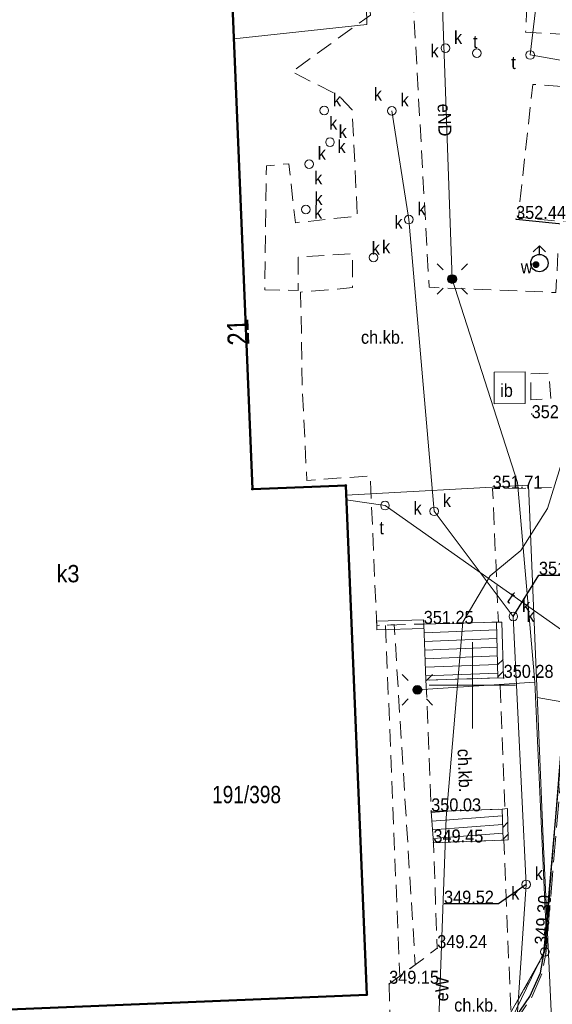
# Model space of a CAD drawing. Header units: metres. Extents: x 6605396 to 6605688, y 5559202 to 5559407.
# Tile 6 of 12: x 6605574 to 6605605, y 5559282 to 5559338. Entities that reach past the tile are written whole.
import ezdxf

# ---------------------------------------------------------------- set-up
doc = ezdxf.new("R2010")
doc.units = ezdxf.units.M
doc.header["$MEASUREMENT"] = 0
for name, pattern in [('1.0_0.5', [1.5, 1, -0.5]), ('1.5_0.5', [2, 1.5, -0.5]), ('219-500', [0]), ('egug-500', [1, 0.5, -0.5])]:
    doc.linetypes.add(name, pattern=pattern)
doc.layers.get('0').update_dxf_attribs({"color": 2, "linetype": 'CONTINUOUS', "lineweight": 5})
for name, color, linetype in [('202-punkt graniczny', 7, 'CONTINUOUS'), ('211-numer działki ewidencyjnej', 7, 'CONTINUOUS'), ('218-kontur użytku gruntowego', 7, 'CONTINUOUS'), ('219-działka ewidencyjna', 7, 'CONTINUOUS'), ('238-Punkt adresowy budynku', 7, 'CONTINUOUS'), ('312-budynek ewidencyjny', 7, 'CONTINUOUS'), ('312-oznaczenie budynku ewidencyjnego-Atr117', 7, 'CONTINUOUS'), ('chodnik', 7, 'CONTINUOUS'), ('chodnik-Atr17', 7, 'CONTINUOUS'), ('hydrant', 7, 'CONTINUOUS'), ('inna budowla', 7, 'CONTINUOUS'), ('inna budowla-Atr17', 7, 'CONTINUOUS'), ('jezdnia', 7, 'CONTINUOUS'), ('komora podziemna', 7, 'CONTINUOUS'), ('krawężnik', 7, 'CONTINUOUS'), ('maszt oświetleniowy', 7, 'CONTINUOUS'), ('pikieta naturalna', 7, 'CONTINUOUS'), ('pikieta naturalna-Atr2', 7, 'CONTINUOUS'), ('pikieta sztuczna', 7, 'CONTINUOUS'), ('pikieta sztuczna-Atr2', 7, 'CONTINUOUS'), ('przewód elektroenergetyczny podziemny', 7, 'CONTINUOUS'), ('przewód elektroenergetyczny podziemny-Atr1', 7, 'CONTINUOUS'), ('przewód gazowy', 7, 'CONTINUOUS'), ('przewód kanalizacyjny', 7, 'CONTINUOUS'), ('przewód telekomunikacyjny podziemny', 7, 'CONTINUOUS'), ('przewód telekomunikacyjny podziemny-Atr1', 7, 'CONTINUOUS'), ('Punkt budynku', 7, 'CONTINUOUS'), ('rzedna', 7, 'CONTINUOUS'), ('rzedna-Atr2', 7, 'CONTINUOUS'), ('schody w ciągu komunikacyjnym', 7, 'CONTINUOUS'), ('studnia kanalizacyjna', 7, 'CONTINUOUS'), ('studnia kanalizacyjna-Atr17', 7, 'CONTINUOUS'), ('Wstawianie ramki sekcyjnej z opisem', 7, 'CONTINUOUS'), ('właz do komory lub kanału - okrągły', 7, 'CONTINUOUS'), ('właz do komory lub kanału - okrągły-Atr17', 7, 'CONTINUOUS'), ('zasuwa lub zawór', 7, 'CONTINUOUS'), ('zasuwa lub zawór-Atr17', 7, 'CONTINUOUS'), ('ściana oporowa (linia)', 7, 'CONTINUOUS'), ('ściana oporowa (poligon)', 7, 'CONTINUOUS')]:
    doc.layers.add(name, color=color, linetype=linetype)
doc.styles.get("Standard").update_dxf_attribs({"font": 'Working1250.shx', "width": 0.75})
doc.linetypes.add('otdn_500_short', pattern='A,2.5,0,[21,ksztalty.shx,S=0.5,R=0,X=-1,Y=0],0.5', length=3)

# ---------------------------------------------------------------- blocks, each defined once
blk = doc.blocks.new('PUNKTBUD')
at = {"color": 0}
blk.add_circle((0, 0), 0.045, dxfattribs=at)
blk = doc.blocks.new('202')
at = {"color": 0, "linetype": 'Continuous', "lineweight": 0}
blk.add_circle((0, 0), 0.25, dxfattribs=at)
blk = doc.blocks.new('US15')
at = {"color": 0, "linetype": 'Continuous', "lineweight": 13}
blk.add_circle((0, 0), 0.25, dxfattribs=at)
blk = doc.blocks.new('US22')
at = {"color": 0, "linetype": 'Continuous', "lineweight": 13}
blk.add_circle((0, 0), 0.25, dxfattribs=at)
blk = doc.blocks.new('SUEM')
at = {"linetype": 'Continuous'}
h = blk.add_hatch(color=0, dxfattribs=at)
h.dxf.hatch_style = 1
edge = h.paths.add_edge_path()
edge.add_arc((0, 0), 0.25, 0, 360)
at = {"color": 0, "linetype": 'Continuous'}
for p, q in [((-0.53, 0.531), (-0.882, 0.885)), ((0.532, 0.531), (0.884, 0.885)), ((-0.53, -0.53), (-0.882, -0.883)), ((0.532, -0.53), (0.884, -0.883))]:
    blk.add_line(p, q, dxfattribs=at)
blk.add_circle((0, 0), 0.25, dxfattribs=at)
blk = doc.blocks.new('SUWH')
at = {"color": 0, "linetype": 'Continuous'}
for p in [(-0.354, 0.646), (0, 0.5), (0.354, 0.646)]:
    blk.add_line(p, (0, 1), dxfattribs=at)
blk.add_circle((0, 0), 0.5, dxfattribs=at)
blk = doc.blocks.new('US25')
at = {"linetype": 'Continuous', "lineweight": 0}
h = blk.add_hatch(color=0, dxfattribs=at)
edge = h.paths.add_edge_path()
edge.add_arc((0, 0), 0.2, 0, 360)
blk = doc.blocks.new('PW01')
at = {"linetype": 'Continuous', "lineweight": 13}
h = blk.add_hatch(color=0, dxfattribs=at)
edge = h.paths.add_edge_path()
edge.add_arc((0, 0), 0.045, 0, 360)

msp = doc.modelspace()

# ---------------------------------------------------------------- linework, layer by layer
at = {"layer": '218-kontur użytku gruntowego', "color": 3, "linetype": 'egug-500', "lineweight": 18, "flags": 128}
for points in [[(6605609.72, 5559354.26), (6605604.2, 5559284.6)], [(6605604.2, 5559284.6), (6605609.72, 5559354.26)], [(6605604.2, 5559284.6), (6605597.78, 5559273.2)], [(6605597.78, 5559273.2), (6605604.2, 5559284.6)]]:
    msp.add_lwpolyline(points, dxfattribs=at)
at = {"layer": '219-działka ewidencyjna', "color": 7, "linetype": '219-500', "lineweight": 18, "flags": 128}
for points in [[(6605604.2, 5559284.6), (6605609.72, 5559354.26)], [(6605604.2, 5559284.6), (6605597.78, 5559273.2)]]:
    msp.add_lwpolyline(points, dxfattribs=at)
at = {"layer": '312-budynek ewidencyjny', "color": 7, "linetype": 'Continuous', "lineweight": 50, "flags": 128}
for points in [[(6605585.9, 5559344.9), (6605587.29, 5559311.33)], [(6605587.29, 5559311.33), (6605592.68, 5559311.55)], [(6605592.68, 5559311.55), (6605593.89, 5559282.13)], [(6605593.89, 5559282.13), (6605568.06, 5559281.07)]]:
    msp.add_lwpolyline(points, dxfattribs=at)
at = {"layer": 'chodnik', "color": 7, "linetype": '1.0_0.5', "lineweight": 18, "flags": 128}
for points in [[(6605578.25, 5559347), (6605578.32, 5559345.27), (6605593.55, 5559345.92), (6605594.11, 5559338.72), (6605589.56, 5559335.44), (6605592.25, 5559334.09), (6605593.05, 5559333.25), (6605593.35, 5559327.1), (6605589.77, 5559326.72), (6605589.39, 5559330.13), (6605588.09, 5559330.01), (6605588, 5559322.84), (6605589.93, 5559322.81), (6605589.93, 5559324.73), (6605593.06, 5559324.94), (6605593.08, 5559322.97), (6605590.07, 5559322.71), (6605590.17, 5559317.09), (6605590.25, 5559315.58), (6605590.43, 5559311.83), (6605594.1, 5559312.1), (6605594.47, 5559303.46), (6605597.19, 5559303.54), (6605601.51, 5559303.65), (6605601.17, 5559311.35), (6605605.44, 5559311.45), (6605606.39, 5559311.46), (6605606.71, 5559315.11), (6605606.83, 5559315.56), (6605607.41, 5559323.08), (6605607.5, 5559323.21), (6605607.61, 5559325.02), (6605604.97, 5559325.33), (6605604.83, 5559322.69), (6605597.5, 5559322.99), (6605596.32, 5559344.19), (6605608.96, 5559344.88), (6605609.07, 5559347.98), (6605587.24, 5559347.16)], [(6605608.84, 5559342.6), (6605603.32, 5559342.78), (6605603.08, 5559337.73), (6605608.46, 5559337.44)], [(6605608.16, 5559334.36), (6605603.49, 5559334.71), (6605602.66, 5559327.05), (6605607.56, 5559326.52)], [(6605603.39, 5559316.49), (6605603.39, 5559317.99), (6605604.41, 5559318.03), (6605604.54, 5559316.56)], [(6605594.98, 5559303.46), (6605595.8, 5559283.19), (6605596.7, 5559283.86), (6605595.48, 5559303.51)], [(6605597.32, 5559300.29), (6605597.62, 5559292.71), (6605601.72, 5559292.85), (6605601.89, 5559292.85), (6605601.59, 5559300.4), (6605601.48, 5559300.43)], [(6605595.19, 5559282.75), (6605595.36, 5559276.62), (6605596.12, 5559276.74), (6605597.18, 5559276.97), (6605598.58, 5559277.57), (6605599.92, 5559278.32), (6605601.11, 5559279.23), (6605602.25, 5559280.44), (6605601.83, 5559291.06), (6605601.78, 5559291.05), (6605597.75, 5559290.91), (6605597.97, 5559284.81), (6605596.7, 5559283.86), (6605595.8, 5559283.19)]]:
    msp.add_lwpolyline(points, close=True, dxfattribs=at)
at = {"layer": 'inna budowla', "color": 7, "linetype": 'Continuous', "lineweight": 18, "flags": 128}
msp.add_lwpolyline([(6605601.27, 5559318.08), (6605601.26, 5559316.26), (6605603.06, 5559316.28), (6605603.06, 5559318.1)], close=True, dxfattribs=at)
at = {"layer": 'jezdnia', "color": 7, "linetype": '1.5_0.5', "lineweight": 18, "flags": 128}
msp.add_lwpolyline([(6605569.83, 5559275.53), (6605570.33, 5559261.6), (6605559.04, 5559261.38), (6605559.35, 5559257.42), (6605570.48, 5559257.58), (6605570.53, 5559256.19), (6605590, 5559256.74), (6605589.61, 5559264.93), (6605589.89, 5559266.69), (6605590.37, 5559268.16), (6605590.76, 5559268.9), (6605592.25, 5559270.75), (6605594.22, 5559271.93), (6605596.3, 5559272.88), (6605597.78, 5559273.42), (6605598.73, 5559273.76), (6605599.9, 5559274.21), (6605601.23, 5559274.94), (6605602.45, 5559275.72), (6605603.71, 5559276.78), (6605604.79, 5559277.86), (6605605.7, 5559279.04), (6605606.53, 5559280.33), (6605607.12, 5559281.69), (6605607.54, 5559283.16), (6605609.69, 5559306.63), (6605609.81, 5559307.3), (6605610.33, 5559308.33), (6605610.73, 5559309), (6605611.42, 5559309.83), (6605611.91, 5559310.27), (6605612.77, 5559310.93), (6605613.51, 5559311.2), (6605613.85, 5559311.23), (6605614.22, 5559312.04), (6605606.93, 5559315.54), (6605605.44, 5559298.46), (6605604.25, 5559284.49), (6605604.04, 5559283.39), (6605603.44, 5559281.98), (6605602.3, 5559280.31), (6605601.2, 5559279.15), (6605599.98, 5559278.22), (6605598.62, 5559277.47), (6605597.22, 5559276.88), (6605596.13, 5559276.62), (6605595.35, 5559276.53), (6605593.39, 5559276.34)], close=True, dxfattribs=at)
at = {"layer": 'krawężnik', "color": 7, "linetype": 'Continuous', "lineweight": 25, "flags": 128}
for points in [[(6605602.53, 5559326.93), (6605607.64, 5559326.41)], [(6605599.92, 5559278.32), (6605601.11, 5559279.23), (6605602.25, 5559280.44), (6605603.33, 5559282.02), (6605603.94, 5559283.39), (6605604.13, 5559284.48), (6605605.14, 5559295.9)]]:
    msp.add_lwpolyline(points, dxfattribs=at)
at = {"layer": 'przewód elektroenergetyczny podziemny', "color": 1, "linetype": 'Continuous', "lineweight": 18, "flags": 128}
for points in [[(6605590.942, 5559210.799), (6605591.33, 5559210.93), (6605593.89, 5559237.92), (6605595.99, 5559258.44), (6605597.99, 5559272.92), (6605599.03, 5559274.03), (6605604.31, 5559284.94), (6605603.62, 5559300.19), (6605602.62, 5559311.72), (6605598.84, 5559323.47), (6605598.12, 5559343.5)], [(6605605.78, 5559314.82), (6605604.34, 5559310.22), (6605602.8, 5559307.79), (6605601.04, 5559306.33), (6605599.45, 5559303.65), (6605598.48, 5559292.34), (6605598.06, 5559280.7), (6605596.65, 5559276.26), (6605597.58, 5559272.15), (6605599.05, 5559269.06), (6605604.88, 5559244.04)], [(6605621.3, 5559313.95), (6605619.99, 5559314.56), (6605617.33, 5559296.9), (6605603.75, 5559299.29)], [(6605569.53, 5559247.24), (6605606.04, 5559249.34), (6605604.09, 5559291.09), (6605603.25, 5559311.57), (6605592.7, 5559310.99)], [(6605603.62, 5559300.19), (6605596.82, 5559299.74)]]:
    msp.add_lwpolyline(points, dxfattribs=at)
at = {"layer": 'przewód gazowy', "color": 52, "linetype": 'Continuous', "lineweight": 18, "flags": 128}
msp.add_lwpolyline([(6605630.42, 5559342.56), (6605593.78, 5559344.42), (6605593.89, 5559338.17), (6605586.21, 5559337.35)], dxfattribs=at)
at = {"layer": 'przewód kanalizacyjny', "color": 34, "linetype": 'Continuous', "lineweight": 18, "flags": 128}
msp.add_lwpolyline([(6605595.35, 5559333.19), (6605596.33, 5559326.9), (6605597.79, 5559310.05), (6605602.37, 5559303.98), (6605603.11, 5559288.5), (6605602.09, 5559273.48)], dxfattribs=at)
at = {"layer": 'przewód telekomunikacyjny podziemny', "color": 30, "linetype": 'Continuous', "lineweight": 18, "flags": 128}
for points in [[(6605605.87, 5559357.58), (6605603.35, 5559336.41), (6605627.64, 5559332.15), (6605648.45, 5559330.45), (6605659.856, 5559325.366)], [(6605613.96, 5559299.94), (6605605.61, 5559302.88), (6605594.95, 5559310.38), (6605592.71, 5559310.72)]]:
    msp.add_lwpolyline(points, dxfattribs=at)
at = {"layer": 'rzedna-Atr2', "color": 7, "flags": 128}
for points in [[(6605602.37, 5559303.98), (6605603.85, 5559306.37), (6605606.704, 5559306.37)], [(6605603.11, 5559288.5), (6605601.51, 5559287.37), (6605598.364, 5559287.37)]]:
    msp.add_lwpolyline(points, dxfattribs=at)
at = {"layer": 'schody w ciągu komunikacyjnym', "color": 7, "linetype": 'Continuous', "lineweight": 18, "flags": 128}
for points in [[(6605597.32, 5559300.29), (6605597.19, 5559303.54), (6605601.4, 5559303.65), (6605601.48, 5559300.43)], [(6605597.62, 5559292.71), (6605597.75, 5559290.91), (6605601.78, 5559291.05), (6605601.72, 5559292.85)]]:
    msp.add_lwpolyline(points, close=True, dxfattribs=at)
for points in [[(6605597.378, 5559303.545), (6605597.19, 5559303.537)], [(6605601.411, 5559303.206), (6605597.21, 5559303.038)], [(6605601.423, 5559302.706), (6605597.23, 5559302.538)], [(6605601.436, 5559302.206), (6605597.25, 5559302.039)], [(6605601.448, 5559301.706), (6605597.27, 5559301.539)], [(6605601.461, 5559301.206), (6605597.29, 5559301.039)], [(6605601.473, 5559300.706), (6605597.31, 5559300.54)], [(6605599.06, 5559292.759), (6605597.624, 5559292.655)], [(6605601.733, 5559292.451), (6605597.66, 5559292.157)], [(6605601.75, 5559291.951), (6605597.696, 5559291.658)], [(6605601.767, 5559291.451), (6605597.732, 5559291.159)]]:
    msp.add_lwpolyline(points, dxfattribs=at)
at = {"layer": 'Wstawianie ramki sekcyjnej z opisem', "color": 7, "linetype": 'Continuous', "lineweight": 13, "flags": 128}
for points in [[(6605600, 5559297.5), (6605600, 5559302.5)], [(6605597.5, 5559300), (6605602.5, 5559300)]]:
    msp.add_lwpolyline(points, dxfattribs=at)
at = {"layer": 'ściana oporowa (linia)', "color": 0, "lineweight": 18}
for p, q in [((6605594.462753, 5559303.709895), (6605597.182753, 5559303.789895)), ((6605594.462753, 5559303.709895), (6605594.47, 5559303.46)), ((6605597.182753, 5559303.789895), (6605597.19, 5559303.54))]:
    msp.add_line(p, q, dxfattribs=at)
at = {"layer": 'ściana oporowa (linia)', "color": 0, "linetype": 'otdn_500_short', "lineweight": 18}
for p, q in [((6605594.477247, 5559303.210105), (6605594.47, 5559303.46)), ((6605594.477247, 5559303.210105), (6605597.197247, 5559303.290105)), ((6605597.197247, 5559303.290105), (6605597.19, 5559303.54))]:
    msp.add_line(p, q, dxfattribs=at)
at = {"layer": 'ściana oporowa (poligon)', "color": 7, "linetype": 'Continuous', "lineweight": 18, "flags": 128}
for points in [[(6605601.48, 5559300.43), (6605601.81, 5559300.42), (6605601.7, 5559303.65), (6605601.4, 5559303.65)], [(6605601.48, 5559300.43), (6605601.81, 5559300.42), (6605601.7, 5559303.65), (6605601.4, 5559303.65)], [(6605601.72, 5559292.85), (6605602.03, 5559292.88), (6605602.08, 5559291.07), (6605601.78, 5559291.05)], [(6605601.72, 5559292.85), (6605602.03, 5559292.88), (6605602.08, 5559291.07), (6605601.78, 5559291.05)], [(6605601.72, 5559292.85), (6605602.03, 5559292.88), (6605602.08, 5559291.07), (6605601.78, 5559291.05)], [(6605601.72, 5559292.85), (6605602.03, 5559292.88), (6605602.08, 5559291.07), (6605601.78, 5559291.05)]]:
    msp.add_lwpolyline(points, close=True, dxfattribs=at)
for points in [[(6605601.461, 5559301.188), (6605601.773, 5559301.5)], [(6605601.478, 5559300.498), (6605601.796, 5559300.816)], [(6605601.755, 5559291.792), (6605602.052, 5559292.089)], [(6605601.755, 5559291.792), (6605602.052, 5559292.089)], [(6605601.778, 5559291.108), (6605602.071, 5559291.401)], [(6605601.778, 5559291.108), (6605602.071, 5559291.401)]]:
    msp.add_lwpolyline(points, dxfattribs=at)

# ---------------------------------------------------------------- block references
at = {"layer": '202-punkt graniczny', "color": 7, "linetype": 'Continuous', "lineweight": 18}
msp.add_blockref('202', (6605604.2, 5559284.6), dxfattribs=at)
at = {"layer": 'hydrant', "color": 5, "linetype": 'Continuous', "lineweight": 18}
msp.add_blockref('SUWH', (6605603.88, 5559324.39), dxfattribs=at)
at = {"layer": 'komora podziemna', "color": 30, "linetype": 'Continuous', "lineweight": 18}
for p in [(6605600.26, 5559336.51), (6605603.35, 5559336.41), (6605594.95, 5559310.38)]:
    msp.add_blockref('US15', p, dxfattribs=at)
at = {"layer": 'maszt oświetleniowy', "color": 7, "linetype": 'Continuous', "lineweight": 18}
for p in [(6605598.84, 5559323.47), (6605596.82, 5559299.74)]:
    msp.add_blockref('SUEM', p, dxfattribs=at)
at = {"layer": 'pikieta naturalna', "color": 7, "linetype": 'Continuous', "lineweight": 13}
msp.add_blockref('PW01', (6605603.43, 5559315.67), dxfattribs=at)
at = {"layer": 'pikieta sztuczna', "color": 7, "linetype": 'Continuous', "lineweight": 13}
for p in [(6605602.53, 5559326.93), (6605601.17, 5559311.35), (6605597.19, 5559303.54), (6605601.81, 5559300.42), (6605597.62, 5559292.71), (6605597.75, 5559290.91), (6605597.97, 5559284.81), (6605604.13, 5559284.48), (6605604.25, 5559284.49), (6605595.19, 5559282.75)]:
    msp.add_blockref('PW01', p, dxfattribs=at)
at = {"layer": 'Punkt budynku', "color": 5, "linetype": 'Continuous', "lineweight": 18}
for p in [(6605592.68, 5559311.55), (6605587.29, 5559311.33), (6605593.89, 5559282.13)]:
    msp.add_blockref('PUNKTBUD', p, dxfattribs=at)
at = {"layer": 'rzedna', "color": 34, "linetype": 'Continuous', "lineweight": 18}
for p in [(6605602.37, 5559303.98), (6605603.11, 5559288.5)]:
    msp.add_blockref('PW01', p, dxfattribs=at)
at = {"layer": 'studnia kanalizacyjna', "color": 34, "linetype": 'Continuous', "lineweight": 18}
for p in [(6605598.44, 5559336.8), (6605591.44, 5559333.2), (6605595.35, 5559333.19), (6605591.77, 5559331.37), (6605590.56, 5559330.11), (6605590.37, 5559327.49), (6605596.33, 5559326.9), (6605594.28, 5559324.71), (6605597.79, 5559310.05), (6605602.37, 5559303.98), (6605603.11, 5559288.5)]:
    msp.add_blockref('US15', p, dxfattribs=at)
at = {"layer": 'właz do komory lub kanału - okrągły', "color": 7, "linetype": 'Continuous', "lineweight": 18}
for p in [(6605598.44, 5559336.8), (6605600.26, 5559336.51), (6605603.35, 5559336.41), (6605591.44, 5559333.2), (6605595.35, 5559333.19), (6605591.77, 5559331.37), (6605590.56, 5559330.11), (6605590.37, 5559327.49), (6605596.33, 5559326.9), (6605594.28, 5559324.71), (6605594.95, 5559310.38), (6605597.79, 5559310.05), (6605602.37, 5559303.98), (6605603.11, 5559288.5)]:
    msp.add_blockref('US22', p, dxfattribs=at)
at = {"layer": 'zasuwa lub zawór', "color": 5, "linetype": 'Continuous', "lineweight": 18}
msp.add_blockref('US25', (6605603.68, 5559324.3), dxfattribs=at)

# ---------------------------------------------------------------- texts
at = {"layer": '211-numer działki ewidencyjnej', "color": 7, "linetype": 'Continuous', "lineweight": 13, "insert": (6605584.95, 5559294.19), "char_height": 1, "attachment_point": 1, "line_spacing_factor": 0.6}
msp.add_mtext('\\fArial|b0|i0|c238238|p39;\\H1x;\\W0.79;191/398', dxfattribs=at)
at = {"layer": '238-Punkt adresowy budynku', "color": 7, "linetype": 'Continuous', "lineweight": 30, "insert": (6605587.076311, 5559320.427208), "char_height": 1.25, "attachment_point": 8, "rotation": 92.3669884, "line_spacing_factor": 0.6}
msp.add_mtext('\\fArial|b0|i0|c238238|p39;\\H1x;\\W0.79;21', dxfattribs=at)
at = {"layer": '312-oznaczenie budynku ewidencyjnego-Atr117', "color": 7, "insert": (6605576.62, 5559306.443333), "char_height": 1, "attachment_point": 5, "line_spacing_factor": 0.6}
msp.add_mtext('\\fArial|b0|i0|c238238|p39;\\H1x;\\W0.9;k3', dxfattribs=at)
at = {"layer": 'chodnik-Atr17', "color": 7, "char_height": 0.75, "line_spacing_factor": 0.6}
for insert, attachment_point in [((6605593.56, 5559319.72), 7), ((6605593.56, 5559319.72), 7), ((6605598.95, 5559281.525), 4)]:
    msp.add_mtext('\\fArial|b0|i0|c238238|p39;\\H1x;\\W0.9;ch.kb.', dxfattribs=dict(at, insert=insert, attachment_point=attachment_point))
at = {"layer": 'chodnik-Atr17', "color": 7, "insert": (6605599.130195, 5559296.320115), "char_height": 0.75, "attachment_point": 7, "rotation": 272.2660086, "line_spacing_factor": 0.6}
msp.add_mtext('\\fArial|b0|i0|c238238|p39;\\H1x;\\W0.9;ch.kb.', dxfattribs=at)
at = {"layer": 'inna budowla-Atr17', "color": 7, "insert": (6605601.61, 5559316.65), "char_height": 0.75, "attachment_point": 7, "line_spacing_factor": 0.6}
msp.add_mtext('\\fArial|b0|i0|c238238|p39;\\H1x;\\W0.9;ib', dxfattribs=at)
at = {"layer": 'pikieta naturalna-Atr2', "color": 7, "insert": (6605603.43, 5559315.42), "char_height": 0.75, "attachment_point": 7, "line_spacing_factor": 0.6}
msp.add_mtext('\\fArial|b0|i0|c238238|p39;\\H1x;\\W0.9;352.0', dxfattribs=at)
at = {"layer": 'pikieta sztuczna-Atr2', "color": 7, "char_height": 0.75, "attachment_point": 7, "line_spacing_factor": 0.6}
for s, insert in [('\\fArial|b0|i0|c238238|p39;\\H1x;\\W0.9;352.44', (6605602.53, 5559326.93)), ('\\fArial|b0|i0|c238238|p39;\\H1x;\\W0.9;351.71', (6605601.17, 5559311.35)), ('\\fArial|b0|i0|c238238|p39;\\H1x;\\W0.9;351.25', (6605597.19, 5559303.54)), ('\\fArial|b0|i0|c238238|p39;\\H1x;\\W0.9;350.28', (6605601.81, 5559300.42)), ('\\fArial|b0|i0|c238238|p39;\\H1x;\\W0.9;350.03', (6605597.62, 5559292.71)), ('\\fArial|b0|i0|c238238|p39;\\H1x;\\W0.9;349.45', (6605597.75, 5559290.91)), ('\\fArial|b0|i0|c238238|p39;\\H1x;\\W0.9;349.24', (6605597.97, 5559284.81)), ('\\fArial|b0|i0|c238238|p39;\\H1x;\\W0.9;349.15', (6605595.19, 5559282.75))]:
    msp.add_mtext(s, dxfattribs=dict(at, insert=insert))
at = {"layer": 'pikieta sztuczna-Atr2', "color": 7, "insert": (6605604.349219, 5559284.98025), "char_height": 0.75, "attachment_point": 7, "rotation": 85.4690279, "line_spacing_factor": 0.6}
msp.add_mtext('\\fArial|b0|i0|c238238|p39;\\H1x;\\W0.9;349.30', dxfattribs=at)
at = {"layer": 'przewód elektroenergetyczny podziemny-Atr1', "color": 1, "char_height": 0.75, "attachment_point": 4, "line_spacing_factor": 0.6}
for s, insert, rotation in [('\\fArial|b0|i0|c238238|p39;\\H1x;\\W0.9;eND', (6605598.355081, 5559333.595511), 272.0579912), ('\\fArial|b0|i0|c238238|p39;\\H1x;\\W0.9;eW', (6605598.224919, 5559281.745491), 87.9330068)]:
    msp.add_mtext(s, dxfattribs=dict(at, insert=insert, rotation=rotation))
at = {"layer": 'przewód telekomunikacyjny podziemny-Atr1', "color": 30, "insert": (6605602.148073, 5559305.157768), "char_height": 0.75, "attachment_point": 4, "rotation": 324.8710271, "line_spacing_factor": 0.6}
msp.add_mtext('\\fArial|b0|i0|c238238|p39;\\H1x;\\W0.9;t', dxfattribs=at)
at = {"layer": 'rzedna-Atr2', "color": 34, "char_height": 0.75, "attachment_point": 7, "line_spacing_factor": 0.6}
for s, insert in [('\\fArial|b0|i0|c238238|p39;\\H1x;\\W0.9;351.52', (6605603.85, 5559306.378)), ('\\fArial|b0|i0|c238238|p39;\\H1x;\\W0.9;349.52', (6605598.364, 5559287.378))]:
    msp.add_mtext(s, dxfattribs=dict(at, insert=insert))
at = {"layer": 'studnia kanalizacyjna-Atr17', "color": 34, "char_height": 0.75, "attachment_point": 7, "line_spacing_factor": 0.6}
for insert in [(6605598.94, 5559337.05), (6605591.94, 5559333.45), (6605595.85, 5559333.44), (6605592.27, 5559331.62), (6605591.06, 5559330.36), (6605590.87, 5559327.74), (6605596.83, 5559327.15), (6605594.78, 5559324.96), (6605598.29, 5559310.3), (6605602.87, 5559304.23), (6605603.61, 5559288.75)]:
    msp.add_mtext('\\fArial|b0|i0|c238238|p39;\\H1x;\\W0.9;k', dxfattribs=dict(at, insert=insert))
at = {"layer": 'właz do komory lub kanału - okrągły-Atr17', "color": 7, "char_height": 0.75, "attachment_point": 7, "line_spacing_factor": 0.6}
for s, insert in [('\\fArial|b0|i0|c238238|p39;\\H1x;\\W0.9;t', (6605600.04, 5559336.8)), ('\\fArial|b0|i0|c238238|p39;\\H1x;\\W0.9;k', (6605597.58, 5559336.27)), ('\\fArial|b0|i0|c238238|p39;\\H1x;\\W0.9;t', (6605602.25, 5559335.59)), ('\\fArial|b0|i0|c238238|p39;\\H1x;\\W0.9;k', (6605594.3, 5559333.78)), ('\\fArial|b0|i0|c238238|p39;\\H1x;\\W0.9;k', (6605591.72, 5559332.1)), ('\\fArial|b0|i0|c238238|p39;\\H1x;\\W0.9;k', (6605592.2, 5559330.75)), ('\\fArial|b0|i0|c238238|p39;\\H1x;\\W0.9;k', (6605590.86, 5559328.93)), ('\\fArial|b0|i0|c238238|p39;\\H1x;\\W0.9;k', (6605590.85, 5559326.95)), ('\\fArial|b0|i0|c238238|p39;\\H1x;\\W0.9;k', (6605595.5, 5559326.37)), ('\\fArial|b0|i0|c238238|p39;\\H1x;\\W0.9;k', (6605594.18, 5559324.88)), ('\\fArial|b0|i0|c238238|p39;\\H1x;\\W0.9;k', (6605596.6, 5559309.86)), ('\\fArial|b0|i0|c238238|p39;\\H1x;\\W0.9;t', (6605594.62, 5559308.72)), ('\\fArial|b0|i0|c238238|p39;\\H1x;\\W0.9;k', (6605603.13, 5559303.65)), ('\\fArial|b0|i0|c238238|p39;\\H1x;\\W0.9;k', (6605602.25, 5559287.62))]:
    msp.add_mtext(s, dxfattribs=dict(at, insert=insert))
at = {"layer": 'zasuwa lub zawór-Atr17', "color": 5, "insert": (6605602.8, 5559323.8), "char_height": 0.75, "attachment_point": 7, "line_spacing_factor": 0.6}
msp.add_mtext('\\fArial|b0|i0|c238238|p39;\\H1x;\\W0.9;w', dxfattribs=at)

doc.saveas('drawing.dxf')
